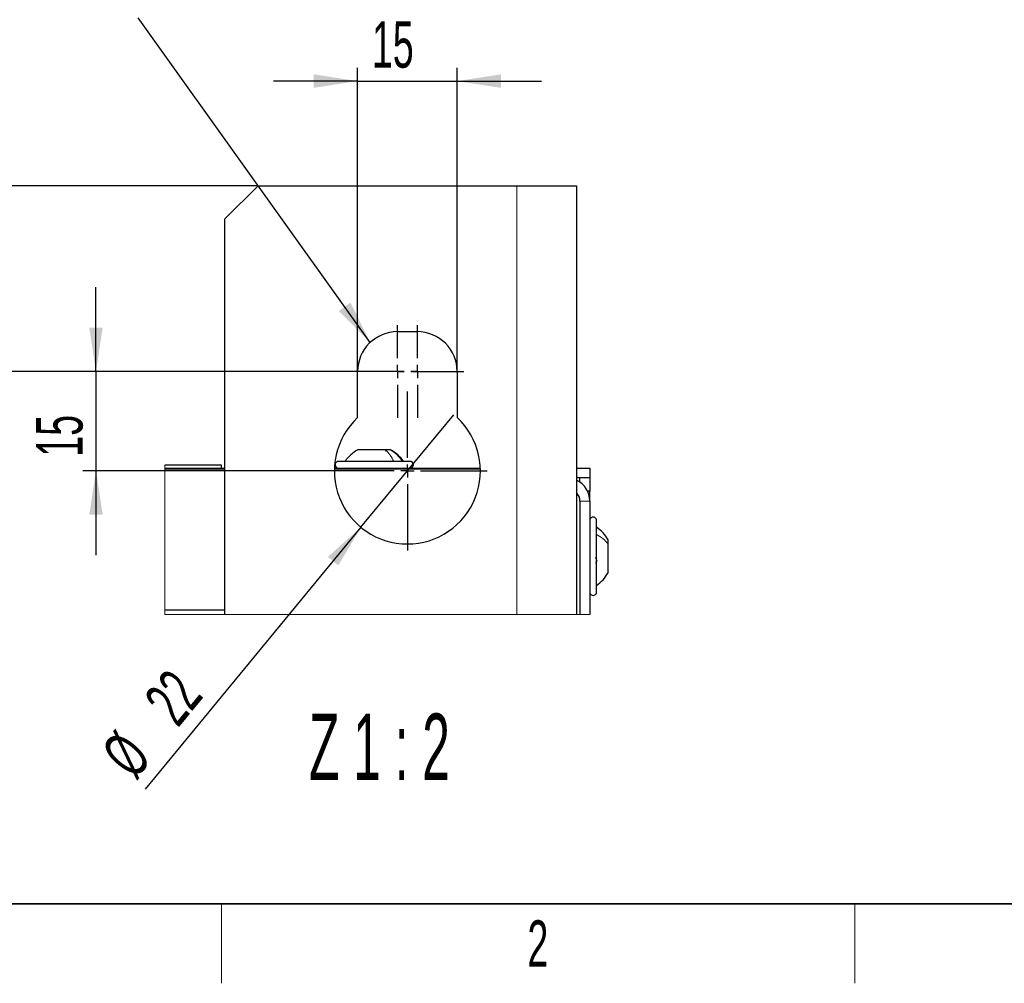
# Model space of a CAD drawing. Header units: millimetres. Extents: x 5 to 418, y 2 to 292.
# Tile 2 of 80: x 59 to 133, y 6 to 79. Entities that reach past the tile are written whole.
import ezdxf

# ---------------------------------------------------------------- set-up
doc = ezdxf.new("R2010")
doc.units = ezdxf.units.MM
doc.layers.add('SLD-0', color=7, linetype='Continuous')
doc.styles.add('SLDTEXTSTYLE0', font='TXT', dxfattribs={"width": 0.605})
doc.styles.add('SLDTEXTSTYLE2', font='TXT', dxfattribs={"width": 0.56})
doc.dimstyles.new('SLDDIMSTYLE3', dxfattribs={"dimtxt": 3.5, "dimasz": 3.302, "dimexe": 0, "dimexo": 0.0625, "dimgap": 0.875, "dimtad": 1, "dimlfac": 2, "dimrnd": 1e-09, "dimzin": 12, "dimdsep": 46, "dimtxsty": 'SLDTEXTSTYLE0', "dimsah": 1, "dimcen": 0.09, "dimadec": 0, "dimazin": 3, "dimtfac": 1, "dimtmove": 0, "dimatfit": 0, "dimfxl": 1, "dimfrac": 2, "dimtolj": 1, "dimtzin": 12, "dimarcsym": 0})
doc.dimstyles.new('SLDDIMSTYLE4', dxfattribs={"dimtxt": 3.5, "dimasz": 3.302, "dimexe": 0, "dimexo": 0.0625, "dimgap": 0.875, "dimtad": 1, "dimlfac": 2, "dimrnd": 1e-09, "dimzin": 12, "dimdsep": 46, "dimtxsty": 'SLDTEXTSTYLE0', "dimblk1": 'NONE', "dimsah": 1, "dimcen": 0, "dimadec": 0, "dimazin": 3, "dimtfac": 1, "dimtmove": 0, "dimatfit": 3, "dimldrblk": 'NONE', "dimfxl": 1, "dimfrac": 2, "dimtolj": 1, "dimtzin": 12, "dimarcsym": 0})
doc.dimstyles.new('SLDDIMSTYLE5', dxfattribs={"dimtxt": 0.18, "dimasz": 3.302, "dimexe": 0, "dimexo": 0.0625, "dimgap": 0, "dimtad": 0, "dimtih": 1, "dimtoh": 1, "dimdec": 0, "dimrnd": 1e-09, "dimzin": 0, "dimdsep": 46, "dimtxsty": 'Standard', "dimsah": 1, "dimcen": 0.09, "dimadec": 0, "dimazin": 0, "dimtfac": 3.302, "dimtdec": 0, "dimtofl": 0, "dimtmove": 0, "dimatfit": 3, "dimfxl": 1, "dimfrac": 2, "dimtolj": 1, "dimtzin": 0, "dimarcsym": 0})

# ---------------------------------------------------------------- blocks, each defined once
blk = doc.blocks.new('_D_9')
at = {"layer": 'SLD-0', "color": 7}
for p, q in [((84.02, 52.105), (84.02, 74.986)), ((91.52, 52.105), (91.52, 74.986)), ((84.02, 73.986), (77.67, 73.986)), ((84.02, 73.986), (91.52, 73.986)), ((91.52, 73.986), (97.87, 73.986))]:
    blk.add_line(p, q, dxfattribs=at)
for points in [[(84.02, 73.986), (80.718, 74.494), (80.718, 73.478)], [(91.52, 73.986), (94.822, 73.478), (94.822, 74.494)]]:
    blk.add_solid(points, dxfattribs=at)
at = {"layer": 'SLD-0', "color": 7, "insert": (85.097, 78.498), "char_height": 3.5, "attachment_point": 1, "style": 'SLDTEXTSTYLE0'}
blk.add_mtext('15', dxfattribs=at)
blk = doc.blocks.new('_D_10')
at = {"layer": 'SLD-0', "color": 7}
for p, q in [((64.304, 52.105), (64.304, 58.455)), ((84.02, 52.105), (63.304, 52.105)), ((64.304, 52.105), (64.304, 44.605)), ((81.77, 44.605), (63.304, 44.605)), ((64.304, 44.605), (64.304, 38.255))]:
    blk.add_line(p, q, dxfattribs=at)
for points in [[(64.304, 52.105), (64.812, 55.407), (63.796, 55.407)], [(64.304, 44.605), (63.796, 41.303), (64.812, 41.303)]]:
    blk.add_solid(points, dxfattribs=at)
at = {"layer": 'SLD-0', "color": 7, "insert": (59.792, 45.682), "char_height": 3.5, "attachment_point": 1, "rotation": 90, "style": 'SLDTEXTSTYLE0'}
blk.add_mtext('15', dxfattribs=at)
blk = doc.blocks.new('_D_11')
at = {"layer": 'SLD-0', "color": 7}
for p, q in [((55.827, 66.105), (55.827, 72.455)), ((76.52, 66.105), (54.827, 66.105)), ((55.827, 66.105), (55.827, 52.105)), ((84.02, 52.105), (54.827, 52.105)), ((55.827, 52.105), (55.827, 45.755))]:
    blk.add_line(p, q, dxfattribs=at)
for centre, start, end in [((53.142, 56.407), 63.43495, 116.56505), ((53.142, 61.803), 243.43495, 296.56505)]:
    blk.add_arc(centre, 6.006, start, end, dxfattribs=at)
for points in [[(55.827, 66.105), (56.335, 69.407), (55.319, 69.407)], [(55.827, 52.105), (55.319, 48.803), (56.335, 48.803)]]:
    blk.add_solid(points, dxfattribs=at)
at = {"layer": 'SLD-0', "color": 7, "insert": (51.316, 56.432), "char_height": 3.5, "attachment_point": 1, "rotation": 90, "style": 'SLDTEXTSTYLE0'}
blk.add_mtext('28', dxfattribs=at)
blk = doc.blocks.new('_D_12')
at = {"layer": 'SLD-0', "color": 7}
for q in [(91.269, 48.849), (68.005, 20.629)]:
    blk.add_line((84.272, 40.361), q, dxfattribs=at)
blk.add_solid([(84.272, 40.361), (81.779, 38.137), (82.563, 37.49)], dxfattribs=at)
at = {"layer": 'SLD-0', "color": 7, "char_height": 3.5, "attachment_point": 1, "rotation": 50.49842, "style": 'SLDTEXTSTYLE0'}
for s, insert in [('22', (67.774, 27.433)), ('%%c', (64.536, 23.489))]:
    blk.add_mtext(s, dxfattribs=dict(at, insert=insert))
blk = doc.blocks.new('_None')
blk = doc.blocks.new('SW_CENTERMARKSYMBOL_10')
at = {"layer": 'SLD-0', "color": 0}
for p, q in [((0, 1), (0, 3.5)), ((-1, 0), (-3.5, 0)), ((0, 0), (-0.5, 0)), ((0, 0), (0, 0.5)), ((0, 0), (0, -0.5)), ((0, 0), (0.5, 0)), ((1, 0), (3.5, 0)), ((0, -1), (0, -3.5))]:
    blk.add_line(p, q, dxfattribs=at)
blk = doc.blocks.new('SW_CENTERMARKSYMBOL_11')
at = {"layer": 'SLD-0', "color": 0}
for p, q in [((0, 1), (0, 3.5)), ((-1, 0), (-3.5, 0)), ((0, 0), (-0.5, 0)), ((0, 0), (0, 0.5)), ((0, 0), (0, -0.5)), ((0, 0), (0.5, 0)), ((1, 0), (3.5, 0)), ((0, -1), (0, -3.5))]:
    blk.add_line(p, q, dxfattribs=at)
blk = doc.blocks.new('SW_CENTERMARKSYMBOL_12')
at = {"layer": 'SLD-0', "color": 0}
for p, q in [((0, 1), (0, 6)), ((-1, 0), (-6, 0)), ((0, 0), (-0.5, 0)), ((0, 0), (0, 0.5)), ((0, 0), (0, -0.5)), ((0, 0), (0.5, 0)), ((1, 0), (6, 0)), ((0, -1), (0, -6))]:
    blk.add_line(p, q, dxfattribs=at)

msp = doc.modelspace()

# ---------------------------------------------------------------- linework, layer by layer
at = {"color": 7, "linetype": 'Continuous', "lineweight": 25}
for p, q in [((76.5202, 66.1053), (74.0202, 63.6053)), ((76.5202, 66.1053), (96.0202, 66.1053)), ((96.0202, 66.1053), (100.5202, 66.1053)), ((100.5202, 66.1053), (100.5202, 33.7886)), ((74.0202, 33.7886), (74.0202, 63.6053)), ((87.0202, 55.1053), (88.5202, 55.1053)), ((84.0202, 48.6286), (84.0202, 52.1053)), ((91.5202, 52.1053), (91.5202, 48.6286)), ((86.101, 46.2053), (84.0327, 46.2053)), ((86.5077, 46.2053), (86.101, 46.2053)), ((87.9702, 45.3303), (82.5702, 45.3303)), ((73.7702, 45.0553), (69.4912, 45.0553)), ((69.4912, 44.8303), (74.0202, 44.8303)), ((69.4912, 44.7803), (74.0202, 44.7803)), ((73.7702, 44.8303), (73.7702, 45.0553)), ((82.273, 44.7803), (93.2674, 44.7803)), ((82.2748, 44.8303), (93.2656, 44.8303)), ((100.5202, 44.8303), (101.5202, 44.8303)), ((101.5202, 44.8303), (101.5202, 44.0803)), ((101.5202, 44.0803), (100.5202, 44.0803)), ((100.7702, 43.7664), (100.7702, 44.0803)), ((101.5202, 44.0803), (101.5202, 43.0803)), ((101.5202, 43.0803), (101.3513, 43.0803)), ((101.5202, 42.3303), (101.5202, 43.0803)), ((100.5202, 42.7803), (100.6632, 42.7803)), ((100.7702, 42.3303), (100.7702, 33.7886)), ((101.5202, 42.3303), (101.5202, 33.7886)), ((102.0202, 35.4803), (102.0202, 40.8803)), ((102.8952, 39.1068), (102.8952, 39.4178)), ((102.8952, 36.9428), (102.8952, 39.1068)), ((69.4912, 34.1553), (74.0202, 34.1553))]:
    msp.add_line(p, q, dxfattribs=at)
at = {"color": 7, "linetype": 'Continuous', "lineweight": 18}
for p, q in [((96.0202, 33.7886), (96.0202, 66.1053)), ((100.7702, 42.3303), (101.5202, 42.3303))]:
    msp.add_line(p, q, dxfattribs=at)
at = {"color": 7, "linetype": 'Continuous', "lineweight": 18, "flags": 128}
msp.add_lwpolyline([(69.4912, 45.0553), (69.4912, 44.8303), (69.4912, 44.7803), (69.4912, 34.1553), (69.4912, 33.7886), (74.0202, 33.7886), (96.0202, 33.7886), (100.5202, 33.7886), (100.7702, 33.7886), (101.5202, 33.7886)], dxfattribs=at)
at = {"color": 7, "linetype": 'Continuous', "lineweight": 25}
for centre, radius, start, end in [((87.0202, 52.1053), 3, 89.999939, 180.000061), ((88.5202, 52.1053), 3, 359.999696, 90.000162), ((87.7702, 44.6053), 5.5, 132.985857, 47.014143), ((85.4353, 43.6955), 2.8751, 119.199312, 145.347625), ((82.5702, 45.0803), 0.25, 90, 270), ((87.9702, 45.0803), 0.25, 270, 90), ((99.7702, 42.3303), 1.75, 0.000001, 64.622892), ((99.7703, 42.3303), 1, 359.998309, 41.410263), ((101.7702, 40.8803), 0.25, 359.996585, 180.003415), ((100.3854, 38.0151), 2.8751, 29.199727, 55.348137), ((101.7702, 35.4802), 0.25, 179.996585, 0.003415)]:
    msp.add_arc(centre, radius, start, end, dxfattribs=at)
at = {"color": 7, "linetype": 'Continuous', "lineweight": 18}
for points, knots in [([(86.7472, 45.3303), (86.6595, 45.501), (86.4914, 45.828), (86.2273, 46.0833), (86.101, 46.2053)], [0, 0, 0, 0, 0.5221335, 1, 1, 1, 1]), ([(87.4117, 45.3303), (87.2803, 45.5035), (87.0181, 45.8489), (86.6556, 46.0867), (86.4748, 46.2053)], [0, 0, 0, 0, 0.501523, 1, 1, 1, 1]), ([(102.0202, 39.8274), (102.1917, 39.7286), (102.5239, 39.5372), (102.7741, 39.2471), (102.8952, 39.1068)], [0, 0, 0, 0, 0.5162984, 1, 1, 1, 1])]:
    msp.add_open_spline(points, degree=3, knots=knots, dxfattribs=at)
at = {"color": 7, "linetype": 'Continuous', "lineweight": 25}
for points, knots in [([(86.1227, 46.1197), (86.1345, 46.13), (86.1538, 46.1468), (86.1597, 46.1714), (86.162, 46.1809)], [0, 0, 0, 0, 0.6128356, 1, 1, 1, 1]), ([(87.4698, 45.3303), (87.3345, 45.5037), (87.0639, 45.8505), (86.693, 46.087), (86.5075, 46.2053)], [0, 0, 0, 0, 0.5000112, 1, 1, 1, 1]), ([(87.4702, 45.3303), (87.3348, 45.5037), (87.0641, 45.8505), (86.6932, 46.087), (86.5077, 46.2053)], [0, 0, 0, 0, 0.4999989, 1, 1, 1, 1]), ([(87.4702, 45.3303), (87.3349, 45.5037), (87.0642, 45.8505), (86.6932, 46.087), (86.5077, 46.2053)], [0, 0, 0, 0, 0.5000004, 1, 1, 1, 1]), ([(101.9346, 38.0862), (101.9467, 38.0711), (101.9731, 38.0381), (101.9983, 37.9743), (102.0156, 37.9018), (102.0223, 37.8272), (102.0169, 37.7597), (102.0016, 37.7078), (101.9723, 37.6714), (101.9466, 37.6711), (101.9346, 37.6709)], [0, 0, 0, 0, 0.12046486, 0.2641219, 0.42526808, 0.58763916, 0.73234213, 0.84591034, 0.92811876, 1, 1, 1, 1]), ([(102.0202, 35.9803), (102.1936, 36.1156), (102.5404, 36.3863), (102.777, 36.7573), (102.8952, 36.9428)], [0, 0, 0, 0, 0.5000067, 1, 1, 1, 1])]:
    msp.add_open_spline(points, degree=3, knots=knots, dxfattribs=at)
at = {"layer": 'SLD-0', "lineweight": 35}
msp.add_line((26, 12), (408, 12), dxfattribs=at)
at = {"layer": 'SLD-0', "lineweight": 18}
for p, q in [((73.75, 6), (73.75, 12)), ((121.5, 6), (121.5, 12))]:
    msp.add_line(p, q, dxfattribs=at)

# ---------------------------------------------------------------- block references
at = {"layer": 'SLD-0', "color": 7}
for name, p in [('SW_CENTERMARKSYMBOL_10', (87.0202, 52.1053)), ('SW_CENTERMARKSYMBOL_11', (88.5202, 52.1053)), ('SW_CENTERMARKSYMBOL_12', (87.7702, 44.6053))]:
    msp.add_blockref(name, p, dxfattribs=at)

# ---------------------------------------------------------------- texts
at = {"layer": 'SLD-0', "attachment_point": 2}
for s, insert, char_height, style in [('Z 1 : 2', (85.6673, 26.3258), 5, 'SLDTEXTSTYLE2'), ('2', (97.6027, 10.743), 3.5, 'SLDTEXTSTYLE0')]:
    msp.add_mtext(s, dxfattribs=dict(at, insert=insert, char_height=char_height, style=style))

# ---------------------------------------------------------------- dimensions: what is measured, and where the dimension line sits
at = {"layer": 'SLD-0', "color": 7}
dim = msp.add_linear_dim(base=(91.5202, 73.9863), p1=(84.0202, 52.1053), p2=(91.5202, 52.1053), dimstyle='SLDDIMSTYLE3', dxfattribs=at)
dim.commit()
dim.dimension.update_dxf_attribs({"geometry": '_D_9', "text_midpoint": (87.7702, 73.9863), "dimtype": 160})
dim = msp.add_linear_dim(base=(55.8275, 52.1053), p1=(76.5202, 66.1053), p2=(84.0202, 52.1053), angle=90, text='(<>)', dimstyle='SLDDIMSTYLE3', dxfattribs=at)
dim.commit()
dim.dimension.update_dxf_attribs({"geometry": '_D_11', "text_midpoint": (55.8275, 59.1053), "dimtype": 160})
dim = msp.add_linear_dim(base=(64.3036, 44.6053), p1=(84.0202, 52.1053), p2=(81.7702, 44.6053), angle=90, dimstyle='SLDDIMSTYLE3', dxfattribs=at)
dim.commit()
dim.dimension.update_dxf_attribs({"geometry": '_D_10', "text_midpoint": (64.3036, 48.3553), "dimtype": 160})
dim = msp.add_diameter_dim_2p(p1=(91.2688, 48.8491), p2=(84.2717, 40.3614), dimstyle='SLDDIMSTYLE4', dxfattribs=at)
dim.commit()
dim.dimension.update_dxf_attribs({"geometry": '_D_12', "text_midpoint": (71.2354, 24.5481), "dimtype": 163})

# ---------------------------------------------------------------- leaders
msp.add_leader([(84.9647, 54.2904), (67.4868, 78.7519)], dimstyle='SLDDIMSTYLE5', dxfattribs=at)

doc.saveas('drawing.dxf')
